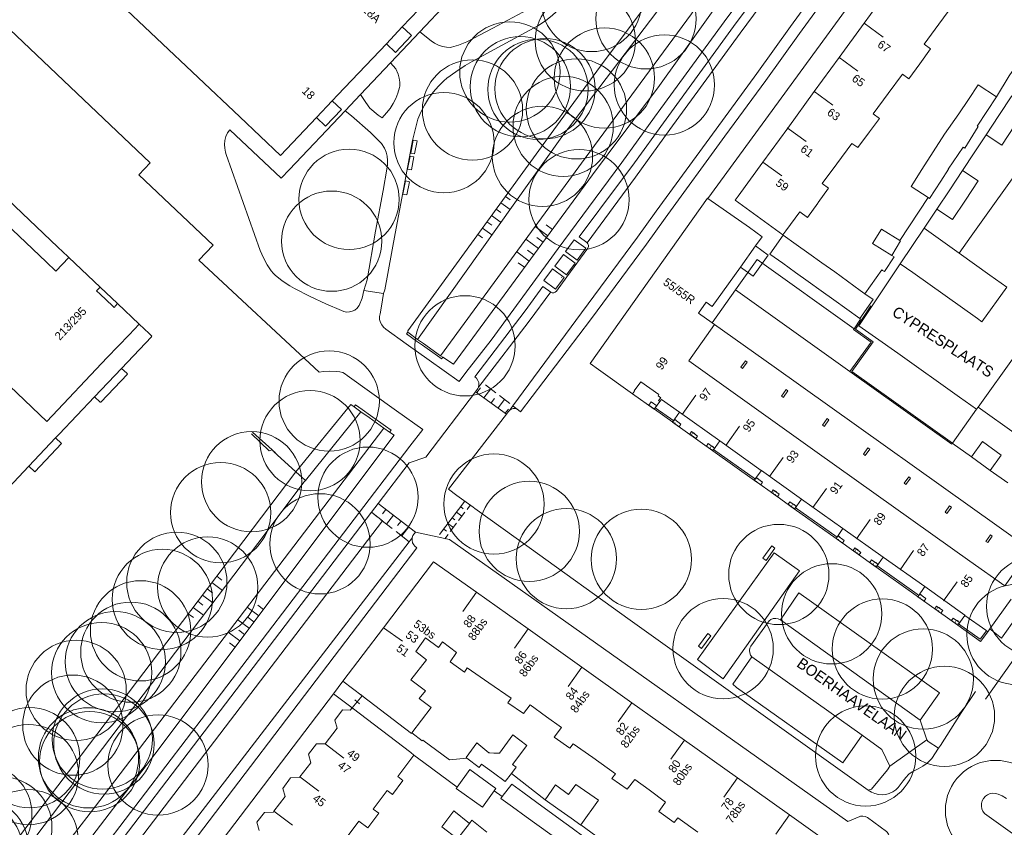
# Model space of a CAD drawing. Header units: metres. Extents: x 134994 to 136506, y 457393 to 459006.
# Tile 8 of 171: x 135169 to 135295, y 457534 to 457637. Entities that reach past the tile are written whole.
import ezdxf
from ezdxf.enums import TextEntityAlignment as Align

# ---------------------------------------------------------------- set-up
doc = ezdxf.new("R2010")
doc.units = ezdxf.units.M
for name, color, linetype, lineweight in [('B-WE-GR-BOOM-S', 250, 'Continuous', 13), ('B-WE-GW_TALUDLIJNEN', 251, 'Continuous', 5), ('B-WE-KG_BEBOUWING', 251, 'Continuous', 20), ('B-WE-KG_BEBOUWING TUSSENMUUR', 251, 'Continuous', 5), ('B-WE-KG_HUISNR', 251, 'Continuous', 5), ('B-WE-KG_ONDERGROND_REST', 251, 'Continuous', 5), ('B-WE-KG_STRAATNAAM', 251, 'Continuous', 5)]:
    doc.layers.add(name, color=color, linetype=linetype, lineweight=lineweight)
doc.styles.add('Styledgn000', font='dgn000.shx')

# ---------------------------------------------------------------- blocks, each defined once
blk = doc.blocks.new('SGR-BOOM_02')
blk.add_circle((0, 0), 6.4)

msp = doc.modelspace()

# ---------------------------------------------------------------- linework, layer by layer
at = {"layer": 'B-WE-GW_TALUDLIJNEN'}
for p, q in [((135230.89, 457614.58), (135231.49, 457614.14)), ((135229.72, 457612.96), (135230.32, 457612.52)), ((135230.3, 457613.77), (135231.49, 457612.9)), ((135229.13, 457612.15), (135230.33, 457611.27)), ((135227.95, 457610.53), (135229.16, 457609.66)), ((135228.54, 457611.34), (135229.14, 457610.91)), ((135236.3, 457609.56), (135234.7, 457610.73)), ((135236.89, 457610.36), (135236.09, 457610.95)), ((135227.36, 457609.72), (135227.97, 457609.29)), ((135235.12, 457607.94), (135233.51, 457609.12)), ((135235.71, 457608.75), (135234.91, 457609.34)), ((135234.53, 457607.14), (135233.72, 457607.73)), ((135233.93, 457606.33), (135232.33, 457607.51)), ((135233.34, 457605.53), (135232.54, 457606.12)), ((135193.44, 457565.29), (135194.76, 457564.28)), ((135194.04, 457566.08), (135194.7, 457565.58)), ((135192.83, 457564.49), (135193.49, 457563.99)), ((135191.62, 457562.9), (135192.29, 457562.4)), ((135192.23, 457563.69), (135193.55, 457562.69)), ((135190.41, 457561.3), (135191.08, 457560.8)), ((135191.02, 457562.1), (135192.34, 457561.1)), ((135199.4, 457561.05), (135197.93, 457562.15)), ((135200, 457561.85), (135199.27, 457562.4)), ((135198.2, 457559.45), (135196.73, 457560.54)), ((135198.8, 457560.25), (135198.07, 457560.8)), ((135197, 457557.85), (135195.52, 457558.95)), ((135197.6, 457558.65), (135196.86, 457559.2)), ((135196.4, 457557.05), (135195.67, 457557.6))]:
    msp.add_line(p, q, dxfattribs=at)
at = {"layer": 'B-WE-GW_TALUDLIJNEN', "flags": 128}
for points in [[(135282.89, 457679.88), (135283.48, 457679.48), (135284.08, 457678.98), (135284.62, 457678.42), (135284.71, 457678.01), (135284.79, 457677.35), (135284.79, 457676.68), (135284.71, 457676.03), (135284.55, 457675.39), (135284.31, 457674.77), (135284, 457674.18), (135280.89, 457670.34), (135275.92, 457663.5), (135266.03, 457650.23), (135261.9, 457644.65), (135250.33, 457628.46), (135245.88, 457622.54), (135242.01, 457617.33), (135224.26, 457593.17), (135222.89, 457594.05)], [(135273.39, 457673.05), (135266.29, 457663.35), (135260.58, 457655.46), (135255.47, 457648.26), (135249.37, 457639.74), (135243.04, 457631.23), (135239.62, 457626.59), (135237.08, 457623.09)], [(135237.08, 457623.09), (135218.42, 457597.43), (135218.42, 457597.24)], [(135204.13, 457579.44), (135211.17, 457588), (135211.57, 457587.71)], [(135216.11, 457584.49), (135216.68, 457584.1), (135186.15, 457543.39), (135164.76, 457515.47), (135159.86, 457509.21), (135155.58, 457503.64), (135135.07, 457478.62), (135121.35, 457461.97)], [(135020.24, 457569.51), (135120.65, 457474.78), (135120.9, 457474.56), (135121.2, 457474.41), (135121.52, 457474.33), (135121.86, 457474.33), (135122.18, 457474.41), (135122.48, 457474.57), (135122.72, 457474.78), (135146.74, 457504.45), (135156.37, 457516.65), (135163.26, 457525.58), (135175.79, 457542.01), (135191.67, 457562.96), (135200.96, 457575.19), (135204.13, 457579.44)]]:
    msp.add_lwpolyline(points, dxfattribs=at)
at = {"layer": 'B-WE-KG_BEBOUWING', "flags": 128}
for points in [[(135177.3, 457643.39), (135176.19, 457642.22), (135179.93, 457638.68), (135181.04, 457639.87), (135196.99, 457624.73), (135202.19, 457619.81), (135206.76, 457624.64), (135208.79, 457626.79), (135209.51, 457627.54), (135215.7, 457634.08), (135217.73, 457636.22), (135221.97, 457640.69), (135224.71, 457643.57), (135226.44, 457645.41), (135225.74, 457646.07), (135210.33, 457660.69), (135202.27, 457668.33), (135201.58, 457668.99), (135200.91, 457668.3), (135181.46, 457647.78), (135177.3, 457643.39), (135181.04, 457639.87)], [(135288.11, 457639.16), (135286.22, 457636.58), (135284.35, 457634.01), (135285.16, 457633.41), (135283.78, 457631.53), (135282.37, 457629.6), (135281.56, 457630.2), (135279.76, 457627.74), (135277.84, 457625.11), (135278.65, 457624.55), (135277.38, 457622.83), (135275.88, 457620.81), (135275.1, 457621.36), (135273.18, 457618.74), (135271.34, 457616.22), (135272.13, 457615.65), (135270.83, 457613.81), (135270.76, 457613.71), (135269.46, 457611.87), (135268.45, 457612.61), (135266.68, 457610.19), (135266.32, 457609.68), (135260.23, 457614.12), (135260.6, 457614.63), (135263.76, 457618.97), (135266.92, 457623.3), (135270.32, 457627.97), (135273.48, 457632.31), (135276.68, 457636.7), (135279.93, 457641.16)], [(135215.7, 457634.08), (135216.87, 457632.96), (135218.92, 457635.11), (135218.78, 457635.24), (135217.73, 457636.22)], [(135206.76, 457624.64), (135207.94, 457623.54), (135209.99, 457625.69), (135208.79, 457626.79)], [(135155.8, 457621.85), (135172.29, 457606.21), (135173.52, 457605.05), (135175.17, 457606.78)], [(135164.86, 457574.66), (135170.05, 457580.15), (135173.47, 457583.76), (135173.92, 457584.24), (135178.44, 457589), (135181.88, 457592.63), (135185.71, 457596.66), (135185.78, 457596.74), (135185.42, 457597.09), (135184.13, 457598.28), (135181.38, 457600.89), (135180.94, 457600.42), (135180.72, 457600.62), (135179.16, 457602.1), (135178.71, 457602.53), (135179.15, 457603.01), (135175.17, 457606.78), (135175.02, 457606.93), (135173.77, 457608.12), (135162.79, 457618.52)], [(135294.88, 457603.01), (135292.73, 457604.53), (135288.8, 457607.32), (135290.36, 457609.52), (135292.27, 457612.19), (135295.58, 457616.83)], [(135297.3, 457569.94), (135265.19, 457592.81), (135257.6, 457598.22), (135257.28, 457598.44), (135255.55, 457599.68), (135256.53, 457601.09), (135257.3, 457600.54), (135258.6, 457602.37), (135260.88, 457605.56), (135262.5, 457604.4), (135264.44, 457607.1), (135262.8, 457608.26), (135260.88, 457605.56)], [(135184.13, 457598.28), (135182.85, 457596.93), (135180.08, 457594), (135172.36, 457585.86), (135163.82, 457593.97)], [(135297.93, 457569.49), (135297.2, 457568.46), (135294.63, 457564.85), (135290.18, 457568.02), (135270.69, 457581.9), (135254.29, 457593.58), (135257.6, 457598.22)], [(135253.13, 457587.02), (135253.12, 457587.02), (135252.23, 457585.76), (135257.36, 457582.11), (135258.26, 457583.37), (135258.27, 457583.37), (135263.55, 457579.6), (135263.56, 457579.59), (135262.66, 457578.34), (135265.4, 457576.38), (135267.8, 457574.67), (135268.69, 457575.94), (135263.56, 457579.59)], [(135279.11, 457568.53), (135279.11, 457568.53), (135273.98, 457572.18), (135273.09, 457570.92), (135278.21, 457567.26), (135279.11, 457568.53), (135284.42, 457564.76)], [(135255.44, 457533.4), (135252.91, 457535.23), (135252.42, 457534.64), (135250.48, 457536.04), (135251.31, 457537.26), (135249.22, 457538.81), (135247.43, 457540.14), (135246.45, 457538.89), (135244.49, 457540.25), (135244.94, 457540.85), (135242.03, 457542.93), (135239.55, 457544.71), (135239.1, 457544.14), (135237.1, 457545.55), (135238.03, 457546.77), (135236.15, 457548.15), (135234.07, 457549.66), (135233.22, 457548.55), (135231.2, 457549.93), (135231.61, 457550.51), (135228.79, 457552.47), (135226.02, 457554.4), (135225.65, 457553.84), (135223.84, 457555.18), (135224.65, 457556.36), (135222.85, 457557.7), (135222.35, 457557.01), (135220.71, 457558.23), (135219.47, 457556.48), (135220.81, 457555.42), (135218.8, 457552.85), (135220.7, 457551.45), (135219.89, 457550.47), (135221.42, 457549.34), (135218.96, 457546.08), (135218.92, 457546.01), (135212.62, 457550.83), (135210.16, 457552.71), (135215.32, 457559.51), (135221.72, 457567.94), (135227.19, 457564.05), (135233.78, 457559.36), (135240.65, 457554.47), (135247.02, 457549.93), (135253.73, 457545.16), (135260.5, 457540.34), (135267.14, 457535.61), (135272.81, 457531.58)], [(135289.54, 457561.09), (135289.54, 457561.1), (135284.42, 457564.76), (135283.52, 457563.48), (135284.98, 457562.45), (135288.65, 457559.84), (135289.54, 457561.09), (135292.21, 457559.2), (135292.3, 457559.13), (135292.47, 457559.01), (135292.73, 457559.38), (135295.43, 457563.17)], [(135210.29, 457532.3), (135212.2, 457534.83), (135213.32, 457533.98), (135214.72, 457535.83), (135214.01, 457536.37), (135215.81, 457538.74), (135216.48, 457538.23), (135217.81, 457539.99), (135217.14, 457540.5), (135219.21, 457543.25), (135219.22, 457543.26), (135218.81, 457543.57), (135211.32, 457549.27), (135211.08, 457548.97), (135210.1, 457549.03), (135209.14, 457547.73), (135209.42, 457546.7), (135207.87, 457544.69), (135207.87, 457544.69), (135206.77, 457544.71), (135205.77, 457543.37), (135206.04, 457542.26), (135204.67, 457540.47), (135204.62, 457540.41), (135203.48, 457540.33), (135202.47, 457538.99), (135202.77, 457537.95), (135201.35, 457536.09), (135201.27, 457535.98), (135200.16, 457535.94), (135199.18, 457534.68), (135199.45, 457533.61)], [(135228.51, 457533.42), (135226.61, 457534.93), (135226.3, 457534.54), (135224.77, 457532.56), (135222.76, 457534.11), (135224.32, 457536.12), (135226.3, 457534.54)]]:
    msp.add_lwpolyline(points, dxfattribs=at)
for points in [[(135286.93, 457622.54), (135284.05, 457618), (135282.68, 457615.84), (135284.86, 457614.43), (135285.02, 457614.32), (135286.45, 457616.52), (135287.45, 457618.06), (135287.42, 457618.08), (135289.33, 457620.86), (135289.51, 457620.74), (135291.24, 457623.49), (135291.12, 457623.57), (135292.34, 457625.44), (135293.57, 457627.3), (135291.23, 457628.84), (135290, 457626.97), (135288.78, 457625.11)], [(135297.52, 457626.09), (135295.89, 457623.61), (135294.26, 457621.14), (135292.26, 457622.46), (135293.89, 457624.93), (135295.52, 457627.41)], [(135285.97, 457612.97), (135287.97, 457611.64), (135289.6, 457614.1), (135291.24, 457616.56), (135289.24, 457617.89), (135287.6, 457615.43)], [(135280.21, 457607.06), (135281.33, 457608.9), (135281.24, 457608.96), (135278.88, 457610.4), (135277.76, 457608.57)], [(135266.36, 457609.64), (135268, 457608.46), (135269.64, 457607.29), (135271.28, 457606.11), (135272.92, 457604.94), (135274.55, 457603.76), (135276.19, 457602.59), (135276.78, 457602.16), (135277.83, 457601.41), (135276.11, 457599.01), (135274.47, 457600.18), (135272.83, 457601.36), (135271.19, 457602.53), (135269.55, 457603.71), (135267.92, 457604.88), (135266.28, 457606.06), (135264.64, 457607.23)], [(135296.03, 457594.41), (135291.23, 457587.67), (135296.11, 457584.19), (135300.58, 457581), (135300.74, 457580.88), (135305.41, 457577.56), (135305.59, 457577.43), (135310.96, 457584.97), (135306.13, 457588.42), (135301.49, 457591.73), (135296.88, 457595.03), (135296.73, 457595.14), (135296.61, 457595.22)], [(135227.85, 457542.08), (135229.37, 457540.98), (135230.88, 457539.87), (135231.65, 457540.89), (135232.26, 457541.71), (135231.8, 457542.07), (135233.61, 457544.49), (135231.85, 457545.85), (135230.15, 457543.51), (135229.42, 457543.52), (135228.91, 457543.53), (135228.79, 457543.53), (135227.24, 457544.8), (135225.88, 457542.93), (135225.96, 457542.87), (135227.54, 457541.69)], [(135224.73, 457539.15), (135224.6, 457538.97), (135227.98, 457536.6), (135229.47, 457538.71), (135229.65, 457538.97), (135226.33, 457541.43)], [(135246.85, 457525.82), (135246.8, 457525.76), (135244.7, 457527.28), (135241.2, 457529.83), (135239.6, 457530.98), (135238.08, 457532.09), (135236.57, 457533.18), (135233.55, 457535.37), (135231.78, 457536.66), (135230.31, 457537.72), (135230.48, 457537.95), (135231.69, 457539.56), (135233.12, 457538.51), (135234.89, 457537.22), (135237.9, 457535.01), (135239.4, 457533.91), (135240.91, 457532.8), (135242.51, 457531.64), (135245.72, 457529.28), (135245.58, 457529.03), (135247.95, 457527.33), (135246.96, 457525.98)], [(135237.57, 457536.39), (135239.27, 457535.19), (135240.52, 457534.31), (135240.53, 457534.34), (135242.76, 457537.48), (135239.87, 457539.52), (135238.93, 457538.24), (135237.29, 457539.45), (135235.95, 457537.53)]]:
    msp.add_lwpolyline(points, close=True, dxfattribs=at)
at = {"layer": 'B-WE-KG_BEBOUWING'}
for points in [[(135262.8, 457608.26), (135263.65, 457609.43), (135262.03, 457610.6), (135256.73, 457614.33), (135256.69, 457614.36), (135241.69, 457593.27), (135242.76, 457592.5), (135247.12, 457589.39), (135247.36, 457589.72), (135247.31, 457589.76), (135248.17, 457590.93), (135250.48, 457589.28), (135250.37, 457589.11), (135250.71, 457588.87), (135250.45, 457588.52), (135250.62, 457588.39), (135250.81, 457588.66), (135253.12, 457587.02), (135253.12, 457587.02), (135258.26, 457583.37)], [(135181.38, 457600.89), (135179.15, 457603.01)], [(135247.12, 457589.39), (135249.89, 457587.42), (135250.62, 457588.39)], [(135266.37, 457588.93), (135266.15, 457589.09), (135266.73, 457589.92), (135266.96, 457589.76), (135266.38, 457588.94)], [(135249.9, 457587.42), (135249.2, 457587.91), (135249.51, 457588.35), (135250.21, 457587.86)], [(135250.02, 457587.59), (135250.22, 457587.85)], [(135271.6, 457585.23), (135272.17, 457586.05), (135271.95, 457586.21), (135271.37, 457585.38), (135271.6, 457585.22)], [(135276.58, 457581.67), (135276.81, 457581.51), (135277.39, 457582.32), (135277.16, 457582.49), (135276.58, 457581.67)], [(135281.79, 457577.96), (135282.02, 457577.8), (135282.61, 457578.62), (135282.38, 457578.78), (135281.8, 457577.97)], [(135268.69, 457575.94), (135273.98, 457572.18)], [(135287.01, 457574.25), (135287.24, 457574.09), (135287.82, 457574.92), (135287.59, 457575.08), (135287.02, 457574.26)]]:
    msp.add_lwpolyline(points, dxfattribs=at)
for points in [[(135261.76, 457593.44), (135261.17, 457592.63), (135260.95, 457592.79), (135261.53, 457593.61)], [(135290.38, 457581.33), (135291.78, 457583.28), (135294.17, 457581.56), (135292.77, 457579.61)], [(135292.8, 457571.36), (135292.22, 457570.54), (135292.45, 457570.38), (135293.03, 457571.2)]]:
    msp.add_lwpolyline(points, close=True, dxfattribs=at)
at = {"layer": 'B-WE-KG_BEBOUWING TUSSENMUUR'}
for p, q in [((135276.69, 457636.7), (135279.12, 457634.93)), ((135273.43, 457632.35), (135275.86, 457630.58)), ((135270.27, 457628.01), (135272.69, 457626.24)), ((135266.86, 457623.34), (135269.29, 457621.58)), ((135263.76, 457618.97), (135266.18, 457617.2)), ((135253.47, 457586.76), (135255.21, 457589.21)), ((135259.02, 457582.79), (135260.77, 457585.24)), ((135264.58, 457578.83), (135266.33, 457581.27)), ((135270.14, 457574.85), (135271.89, 457577.3)), ((135275.7, 457570.88), (135277.44, 457573.33)), ((135281.26, 457566.91), (135283, 457569.36)), ((135286.81, 457562.94), (135288.56, 457565.39)), ((135227.19, 457564.05), (135225.45, 457561.6)), ((135215.32, 457559.51), (135217.77, 457557.78)), ((135233.78, 457559.36), (135232.04, 457556.92)), ((135240.65, 457554.47), (135238.91, 457552.03)), ((135247.02, 457549.93), (135245.29, 457547.49)), ((135253.73, 457545.16), (135251.99, 457542.72)), ((135207.87, 457544.69), (135210.26, 457542.88)), ((135204.67, 457540.47), (135207.06, 457538.66)), ((135260.5, 457540.34), (135258.77, 457537.9)), ((135201.35, 457536.09), (135203.72, 457534.29)), ((135267.14, 457535.61), (135265.4, 457533.17))]:
    msp.add_line(p, q, dxfattribs=at)
at = {"layer": 'B-WE-KG_ONDERGROND_REST'}
for p, q in [((135210.43, 457625.53), (135212.41, 457627.59)), ((135219.69, 457596.33), (135238.11, 457622.19)), ((135195.27, 457619.94), (135199.57, 457607.68)), ((135289.24, 457617.89), (135290.73, 457620.16)), ((135281.24, 457608.96), (135284.86, 457614.43)), ((135284.33, 457610.53), (135285.97, 457612.97)), ((135266.32, 457609.68), (135266.36, 457609.64)), ((135238.74, 457604.33), (135241.42, 457607.99)), ((135238.74, 457604.33), (135237.4, 457602.5)), ((135236.7, 457602.37), (135235.68, 457603.09)), ((135212.84, 457602.58), (135215.35, 457602.18)), ((135260.27, 457602.64), (135257.28, 457598.44)), ((135276.11, 457599.01), (135276.23, 457598.92)), ((135218.27, 457597.03), (135218.42, 457597.24)), ((135219.55, 457596.12), (135218.27, 457597.03)), ((135218.42, 457597.24), (135219.69, 457596.33)), ((135220.3, 457595.58), (135219.55, 457596.12)), ((135219.69, 457596.33), (135220.45, 457595.79)), ((135220.3, 457595.58), (135222.5, 457594.02)), ((135220.45, 457595.79), (135222.61, 457594.25)), ((135222.61, 457594.25), (135222.89, 457594.05)), ((135225.86, 457592.09), (135224.98, 457590.94)), ((135227.24, 457589.54), (135227.72, 457590.16)), ((135228.34, 457590.51), (135229.67, 457589.49)), ((135227.09, 457589.65), (135231.04, 457586.8)), ((135228.15, 457588.88), (135229.01, 457590)), ((135230.12, 457589.15), (135231.45, 457588.13)), ((135211.57, 457587.71), (135212.44, 457587.09)), ((135229.06, 457588.23), (135229.5, 457588.8)), ((135229.97, 457587.57), (135230.79, 457588.64)), ((135231.9, 457587.79), (135232.57, 457587.28)), ((135291.23, 457587.67), (135291.03, 457587.4)), ((135205.36, 457578.32), (135212.44, 457587.09)), ((135212.44, 457587.09), (135213.49, 457586.35)), ((135213.68, 457586.6), (135212.6, 457587.36)), ((135213.68, 457586.6), (135215.58, 457585.25)), ((135230.88, 457586.91), (135231.28, 457587.44)), ((135250.02, 457587.59), (135252.39, 457585.92)), ((135213.49, 457586.35), (135215.39, 457585)), ((135252.27, 457585.75), (135253.07, 457585.18)), ((135252.39, 457585.92), (135252.5, 457586.08)), ((135252.5, 457586.08), (135253.3, 457585.51)), ((135253.07, 457585.18), (135253.3, 457585.51)), ((135198.5, 457584.26), (135200.75, 457582.09)), ((135198.63, 457584.48), (135201.12, 457582.21)), ((135215.39, 457585), (135216.11, 457584.49)), ((135218.69, 457582.68), (135220.34, 457584.84)), ((135254.42, 457584.22), (135254.65, 457584.55)), ((135254.42, 457584.22), (135255.2, 457583.66)), ((135254.65, 457584.55), (135255.43, 457583.99)), ((135256.55, 457582.7), (135257.35, 457582.12)), ((135256.79, 457583.03), (135257.58, 457582.46)), ((135287.86, 457582.97), (135287.93, 457583.08)), ((135200.75, 457582.09), (135201.12, 457582.21)), ((135201.12, 457582.21), (135201.75, 457581.61)), ((135201.31, 457582.09), (135201.24, 457582.03)), ((135201.59, 457581.76), (135201.27, 457582.06)), ((135201.49, 457581.97), (135201.37, 457581.85)), ((135201.62, 457581.79), (135201.56, 457581.73)), ((135204.13, 457579.44), (135201.75, 457581.61)), ((135257.35, 457582.12), (135262.69, 457578.32)), ((135257.47, 457582.29), (135262.81, 457578.49)), ((135204.13, 457579.44), (135205.36, 457578.32)), ((135295, 457578), (135292.77, 457579.61)), ((135262.69, 457578.32), (135263.49, 457577.75)), ((135262.81, 457578.49), (135262.92, 457578.65)), ((135262.92, 457578.65), (135263.72, 457578.08)), ((135263.49, 457577.75), (135263.72, 457578.08)), ((135264.84, 457576.79), (135265.07, 457577.12)), ((135264.84, 457576.79), (135265.62, 457576.23)), ((135265.07, 457577.12), (135265.85, 457576.56)), ((135214.65, 457575.39), (135213.78, 457574.25)), ((135219.41, 457571.73), (135214.65, 457575.39)), ((135225.7, 457575.69), (135222.48, 457571.41)), ((135226.4, 457575.17), (135226, 457574.63)), ((135266.97, 457575.27), (135267.76, 457574.69)), ((135267.21, 457575.6), (135268, 457575.03)), ((135214.51, 457573.69), (135213.78, 457574.25)), ((135215.63, 457574.63), (135215.19, 457574.06)), ((135216.61, 457573.88), (135215.72, 457572.75)), ((135224.63, 457574.26), (135225.32, 457573.74)), ((135225.73, 457574.27), (135224.92, 457573.2)), ((135225.17, 457574.98), (135225.51, 457574.71)), ((135267.76, 457574.69), (135273.11, 457570.9)), ((135267.89, 457574.86), (135273.23, 457571.07)), ((135216.44, 457572.18), (135214.99, 457573.31)), ((135217.58, 457573.14), (135217.12, 457572.56)), ((135223.55, 457572.84), (135224.25, 457572.31)), ((135224.65, 457572.85), (135223.85, 457571.78)), ((135224.09, 457573.55), (135224.44, 457573.29)), ((135218.6, 457570.5), (135216.93, 457571.8)), ((135218.55, 457572.39), (135217.65, 457571.24)), ((135223.77, 457570.78), (135219.41, 457571.73)), ((135223.02, 457572.12), (135223.36, 457571.86)), ((135223.58, 457571.42), (135223.17, 457570.88)), ((135273.11, 457570.9), (135273.91, 457570.33)), ((135273.23, 457571.07), (135273.34, 457571.23)), ((135273.34, 457571.23), (135274.14, 457570.66)), ((135273.91, 457570.33), (135274.14, 457570.66)), ((135275.26, 457569.37), (135275.49, 457569.7)), ((135275.26, 457569.37), (135276.04, 457568.82)), ((135275.49, 457569.7), (135276.27, 457569.14)), ((135277.4, 457567.85), (135278.19, 457567.27)), ((135277.63, 457568.18), (135278.43, 457567.61)), ((135278.19, 457567.27), (135283.33, 457563.62)), ((135278.31, 457567.45), (135283.45, 457563.8)), ((135283.45, 457563.8), (135283.67, 457563.64)), ((135283.67, 457563.64), (135283.77, 457563.8)), ((135283.77, 457563.8), (135284.57, 457563.23)), ((135283.33, 457563.62), (135283.54, 457563.47)), ((135283.54, 457563.47), (135284.34, 457562.9)), ((135284.34, 457562.9), (135284.57, 457563.23)), ((135285.69, 457561.94), (135285.93, 457562.27)), ((135285.69, 457561.94), (135286.47, 457561.39)), ((135285.93, 457562.27), (135286.71, 457561.71)), ((135265.99, 457560.54), (135283.85, 457547.73)), ((135287.83, 457560.42), (135288.62, 457559.84)), ((135288.06, 457560.75), (135288.86, 457560.18)), ((135292.47, 457559.01), (135291.54, 457557.76)), ((135262.34, 457555.78), (135276.43, 457545.81)), ((135210.16, 457552.71), (135208.93, 457551.08)), ((135290.89, 457551.39), (135289.07, 457548.65)), ((135211.32, 457549.27), (135212.62, 457550.83)), ((135211.32, 457549.27), (135212.62, 457550.83)), ((135212.28, 457549.79), (135211.66, 457550.31)), ((135212.77, 457550.7), (135212.46, 457550.96)), ((135211.47, 457549.14), (135211.16, 457549.4)), ((135289.07, 457548.65), (135286.43, 457544.49)), ((135279.94, 457541.82), (135284.68, 457545.19)), ((135286.43, 457544.49), (135286.19, 457544.14)), ((135231.65, 457540.89), (135235.95, 457537.53)), ((135281.03, 457539.12), (135281.65, 457539.98)), ((135230.48, 457537.95), (135229.47, 457538.71))]:
    msp.add_line(p, q, dxfattribs=at)
at = {"layer": 'B-WE-KG_ONDERGROND_REST', "flags": 128}
for points in [[(135225.86, 457592.09), (135229.09, 457596.23), (135237.63, 457607.93), (135241.48, 457613.18), (135245.73, 457618.92), (135249.92, 457624.71), (135250.74, 457625.81), (135259.28, 457637.53), (135261.86, 457641), (135264.42, 457644.49), (135267.97, 457649.19), (135273.53, 457656.65), (135279.03, 457664.16), (135281.9, 457668.11), (135282.26, 457668.53), (135282.64, 457668.94), (135289.86, 457677.19), (135297.62, 457686.16), (135307.86, 457697.89), (135319.28, 457711.14), (135323.76, 457716.13)], [(135325.39, 457714.7), (135312.35, 457699.59), (135298.43, 457683.64), (135284.05, 457667.04), (135283.06, 457665.93), (135276.71, 457657.24), (135270.86, 457649.1), (135263.42, 457638.89), (135260.84, 457635.41), (135251.89, 457623.11), (135247.5, 457617.05), (135241.31, 457608.66)], [(135231.82, 457587.84), (135240.61, 457599.74), (135247.76, 457609.38), (135250.14, 457612.71), (135257.78, 457623.18), (135262.98, 457630.28), (135267.29, 457636.27), (135273.15, 457644.37), (135275.51, 457647.53), (135286.07, 457661.99), (135287.34, 457663.63), (135288.68, 457665.23), (135289.33, 457665.97), (135302.48, 457681.09), (135316.34, 457696.92), (135323.75, 457705.45), (135329.02, 457711.55)], [(135256.73, 457614.33), (135290.61, 457660.72), (135292.41, 457662.84), (135334.04, 457710.71), (135336.33, 457708.75)], [(135238.11, 457622.19), (135255.06, 457644.56), (135260.19, 457651.76), (135263.26, 457655.89), (135265.35, 457658.88), (135271.67, 457667.46), (135279.4, 457678.08), (135279.53, 457678.21)], [(135222.61, 457594.25), (135241.08, 457619.45), (135254.65, 457637.9), (135257.85, 457642.55), (135259.66, 457644.99), (135261.41, 457647.43), (135263.8, 457650.71), (135265.62, 457653.46), (135273.84, 457664.73), (135281.81, 457675.7), (135281.92, 457676.08), (135281.95, 457676.47), (135281.9, 457676.86), (135281.77, 457677.24), (135281.57, 457677.58), (135281.46, 457677.71), (135281.2, 457677.92)], [(135276.58, 457659.08), (135276.22, 457658.58), (135270.37, 457650.44), (135262.93, 457640.23), (135260.35, 457636.75), (135251.4, 457624.45), (135247.01, 457618.39), (135245.47, 457616.31)], [(135232.82, 457587.09), (135241.74, 457598.84), (135248.89, 457608.49), (135251.27, 457611.81), (135258.91, 457622.28), (135264.11, 457629.38), (135268.42, 457635.38), (135274.29, 457643.48), (135276.64, 457646.64), (135282.48, 457654.63)], [(135161.64, 457641.6), (135185.53, 457618.88), (135184.09, 457617.32), (135193.59, 457608.37), (135191.75, 457606.45), (135207.11, 457592.13)], [(135219.98, 457635.58), (135223.52, 457639.36), (135223.94, 457639.79)], [(135223.99, 457633.62), (135224.9, 457633.91), (135225.95, 457634.31), (135229.29, 457636.05), (135233.1, 457638.12), (135235.26, 457639.66)], [(135235.03, 457636.37), (135235.99, 457637.01), (135236.9, 457637.71), (135237.77, 457638.48), (135238.57, 457639.3), (135238.64, 457639.38)], [(135216.24, 457631.64), (135219.98, 457635.58)], [(135219.98, 457635.58), (135221.41, 457634.45)], [(135226.64, 457631.81), (135230.46, 457633.88), (135235.03, 457636.37)], [(135221.41, 457634.45), (135221.85, 457634.14), (135222.33, 457633.89), (135222.84, 457633.72), (135223.37, 457633.63), (135223.91, 457633.61), (135223.99, 457633.62)], [(135216.24, 457631.64), (135212.41, 457627.59)], [(135216.89, 457630.86), (135216.24, 457631.64)], [(135223.4, 457629.66), (135224.56, 457630.51), (135225.76, 457631.29), (135226.64, 457631.81)], [(135297.14, 457632.77), (135295.18, 457629.99), (135293.57, 457627.3)], [(135217.4, 457628.64), (135217.42, 457629.16), (135217.35, 457629.67), (135217.21, 457630.17), (135216.89, 457630.86)], [(135219.7, 457624.44), (135220.09, 457625.36), (135220.55, 457626.24), (135221.08, 457627.09), (135221.67, 457627.89), (135222.33, 457628.65), (135223.04, 457629.34), (135223.4, 457629.66)], [(135215.7, 457625.26), (135216.17, 457625.82), (135216.57, 457626.43), (135216.91, 457627.08), (135217.18, 457627.76), (135217.37, 457628.47), (135217.4, 457628.64)], [(135212.41, 457627.59), (135213.08, 457626.59), (135213.6, 457625.86), (135214.65, 457624.97), (135215.15, 457624.63), (135215.7, 457625.26)], [(135210.43, 457625.53), (135203.33, 457618.04)], [(135215.07, 457621.36), (135213.65, 457622.73), (135211.25, 457624.88), (135210.43, 457625.53)], [(135215.35, 457602.18), (135215.51, 457602.67), (135216.84, 457609.86), (135217.8, 457615.04), (135219.02, 457621.73), (135219.7, 457624.44)], [(135195.7, 457623.1), (135195.43, 457622.68), (135195.22, 457622.22), (135195.09, 457621.73), (135195.03, 457621.23), (135195.06, 457620.73), (135195.16, 457620.23), (135195.27, 457619.94)], [(135203.33, 457618.04), (135202.27, 457616.92), (135195.7, 457623.1)], [(135219.12, 457621.78), (135218.8, 457620.11), (135219.3, 457620.02), (135219.61, 457621.69), (135219.12, 457621.78)], [(135290.73, 457620.16), (135292.26, 457622.46)], [(135215.75, 457618.07), (135215.85, 457618.61), (135215.86, 457619.17), (135215.8, 457619.72), (135215.65, 457620.25), (135215.44, 457620.76), (135215.07, 457621.36)], [(135218.72, 457619.72), (135218.4, 457618.06), (135218.89, 457617.97), (135219.21, 457619.63), (135218.72, 457619.72)], [(135212.84, 457602.58), (135213.25, 457603.92), (135214.29, 457610.14), (135215.27, 457615.32), (135215.75, 457618.07)], [(135218.14, 457616.56), (135217.8, 457614.88), (135218.29, 457614.78), (135218.63, 457616.46), (135218.14, 457616.56)], [(135241.28, 457608.69), (135240.29, 457609.42), (135245.47, 457616.31)], [(135284.33, 457610.53), (135281.29, 457605.96)], [(135288.8, 457607.32), (135284.33, 457610.53)], [(135241.14, 457607.96), (135240.05, 457606.46), (135238.56, 457607.55), (135239.66, 457609.05), (135241.14, 457607.96)], [(135241.31, 457608.66), (135241.28, 457608.69)], [(135241.42, 457607.99), (135241.5, 457608.17), (135241.5, 457608.37), (135241.42, 457608.55), (135241.31, 457608.66)], [(135199.57, 457607.68), (135200, 457606.75), (135200.5, 457605.84), (135201.01, 457605.07)], [(135238.29, 457607.18), (135239.78, 457606.08), (135238.67, 457604.59), (135237.18, 457605.69), (135238.29, 457607.18)], [(135275.4, 457597.69), (135263.04, 457606.52), (135260.27, 457602.64)], [(135280.21, 457607.06), (135280.5, 457606.88), (135279.26, 457605), (135279.02, 457605.14)], [(135236.91, 457605.32), (135238.4, 457604.22), (135237.29, 457602.72), (135235.8, 457603.83), (135236.91, 457605.32)], [(135281.29, 457605.96), (135278.31, 457601.5)], [(135281.29, 457605.96), (135282.9, 457604.85), (135291.15, 457598.98), (135291.72, 457598.58), (135294.88, 457603.01)], [(135201.01, 457605.07), (135201.27, 457604.72), (135201.49, 457604.51)], [(135201.49, 457604.51), (135202.41, 457603.82), (135203.36, 457603.18), (135203.98, 457602.82)], [(135238.03, 457604.21), (135238.06, 457604.19)], [(135276.78, 457602.16), (135278.95, 457605.19), (135279.02, 457605.14)], [(135203.98, 457602.82), (135205.95, 457601.81), (135207.95, 457600.87), (135209.98, 457600.01), (135210.27, 457599.89)], [(135233.43, 457599.98), (135235.68, 457603.09)], [(135212.21, 457600.65), (135212.6, 457601.59), (135212.84, 457602.58)], [(135214.89, 457599.6), (135215.06, 457600.58), (135215.35, 457602.18)], [(135236.68, 457602.38), (135233.92, 457598.64), (135227.93, 457590.82)], [(135237.4, 457602.5), (135237.26, 457602.36), (135237.08, 457602.28), (135236.88, 457602.29), (135236.7, 457602.37)], [(135260.27, 457602.64), (135274.87, 457592.21)], [(135278.31, 457601.5), (135276.02, 457598.08)], [(135210.27, 457599.89), (135210.62, 457599.82), (135210.99, 457599.83), (135211.34, 457599.92), (135211.67, 457600.08), (135211.95, 457600.31), (135212.18, 457600.6), (135212.21, 457600.65)], [(135277.55, 457600.6), (135275.56, 457597.63), (135277.81, 457596.02), (135275.11, 457592.25), (135287.95, 457583.1)], [(135215.64, 457597.64), (135215.35, 457597.88), (135215.11, 457598.17), (135214.94, 457598.5), (135214.84, 457598.87), (135214.83, 457599.24), (135214.89, 457599.6)], [(135233.43, 457599.98), (135226.97, 457591.55), (135227.22, 457591.36), (135227.39, 457591.1), (135227.49, 457590.81), (135227.52, 457590.51), (135227.46, 457590.21)], [(135275.4, 457597.69), (135275.33, 457597.59), (135277.58, 457595.98), (135274.87, 457592.21)], [(135276.23, 457598.92), (135275.4, 457597.69)], [(135276.02, 457598.08), (135278.14, 457596.57), (135280.97, 457594.55), (135288.86, 457588.95), (135291.03, 457587.4)], [(135224.98, 457590.94), (135221.14, 457593.69), (135218.22, 457595.78), (135215.64, 457597.64)], [(135222.5, 457594.02), (135222.73, 457593.84), (135222.89, 457594.05)], [(135181.88, 457592.63), (135182.56, 457592.03), (135182.66, 457591.89), (135179.24, 457588.3), (135179.15, 457588.33), (135178.44, 457589)], [(135207.11, 457592.13), (135207.69, 457592.22), (135208.49, 457592.28), (135209.3, 457592.25), (135209.76, 457592.2)], [(135209.76, 457592.2), (135210.14, 457592.08), (135210.48, 457591.9), (135210.7, 457591.72)], [(135210.7, 457591.72), (135216.99, 457587.22), (135220.34, 457584.84)], [(135274.87, 457592.21), (135287.86, 457582.97)], [(135227.46, 457590.21), (135227.39, 457590.04), (135227.09, 457589.65)], [(135227.93, 457590.82), (135227.46, 457590.21)], [(135214.65, 457575.39), (135218.6, 457580.57), (135220.72, 457581.29), (135227.09, 457589.65)], [(135212.6, 457587.36), (135211.75, 457587.96), (135211.57, 457587.71)], [(135231.4, 457587.27), (135231.82, 457587.84)], [(135226.76, 457574.89), (135224.69, 457576.38), (135223.62, 457577.19), (135231.04, 457586.8)], [(135231.04, 457586.8), (135231.23, 457587.07), (135231.4, 457587.27)], [(135231.4, 457587.27), (135231.61, 457587.42), (135231.87, 457587.49), (135232.13, 457587.49), (135232.38, 457587.41), (135232.57, 457587.28), (135232.82, 457587.09)], [(135250.02, 457587.59), (135249.9, 457587.42), (135252.27, 457585.75)], [(135287.95, 457583.1), (135291.03, 457587.4)], [(135000, 457585.94), (135119.78, 457473.08), (135119.92, 457472.97), (135120.29, 457472.73), (135120.7, 457472.56), (135121.13, 457472.47), (135121.57, 457472.45), (135122, 457472.52), (135122.42, 457472.66), (135122.8, 457472.88), (135123.14, 457473.16), (135150.56, 457506.36), (135167.9, 457528.83), (135200.35, 457571.66), (135205.17, 457578.09), (135205.36, 457578.32)], [(135215.58, 457585.25), (135216.29, 457584.74), (135216.11, 457584.49)], [(135000, 457581.11), (135117.75, 457469.4), (135118.26, 457469.05), (135118.87, 457468.73), (135119.51, 457468.48), (135120.18, 457468.3), (135120.87, 457468.2), (135121.57, 457468.18), (135122.26, 457468.24), (135122.93, 457468.38), (135123.59, 457468.6), (135124.22, 457468.89), (135124.82, 457469.25), (135125.36, 457469.68), (135125.86, 457470.17), (135153.79, 457504.42), (135161.8, 457514.81), (135168.44, 457523.57), (135177.88, 457535.84), (135215.39, 457585)], [(135255.43, 457583.99), (135255.2, 457583.66)], [(135218.69, 457582.68), (135179.76, 457531.61), (135176.75, 457527.78), (135166.72, 457514.78), (135149.45, 457492.81), (135123.94, 457462.31), (135121.9, 457461.45)], [(135174.25, 457583.02), (135170.82, 457579.42), (135170.05, 457580.15)], [(135173.47, 457583.76), (135174.25, 457583.02)], [(135256.79, 457583.03), (135256.55, 457582.7)], [(135287.93, 457583.08), (135287.95, 457583.1)], [(135290.38, 457581.33), (135287.93, 457583.08)], [(135257.58, 457582.46), (135257.47, 457582.29)], [(135265.85, 457576.56), (135265.62, 457576.23)], [(135267.21, 457575.6), (135266.97, 457575.27)], [(135213.78, 457574.25), (135180.72, 457530.88), (135178.92, 457528.44), (135174.39, 457522.56)], [(135215.19, 457573.16), (135213.78, 457574.25)], [(135226.97, 457574.74), (135226.76, 457574.89)], [(135277.21, 457538.79), (135246.83, 457560.5), (135233.91, 457569.76), (135226.97, 457574.74)], [(135268, 457575.03), (135267.89, 457574.86)], [(135128.27, 457462.7), (135152.22, 457491.34), (135170.3, 457514.34), (135180.35, 457527.37), (135182.15, 457529.81), (135215.19, 457573.16)], [(135219.41, 457571.73), (135219.07, 457571.3), (135218.98, 457571)], [(135132.9, 457459.15), (135218.59, 457570.48)], [(135218.59, 457570.48), (135218.98, 457571)], [(135218.98, 457571), (135218.98, 457570.68), (135219.05, 457570.37), (135219.2, 457570.09), (135219.34, 457569.92), (135219.58, 457569.73)], [(135274.6, 457534.76), (135230.75, 457565.86), (135223.77, 457570.78)], [(135180.21, 457517.98), (135219.58, 457569.73)], [(135255.41, 457555.47), (135258.69, 457553.01), (135268.42, 457566.79), (135265.21, 457569.08), (135255.41, 457555.47)], [(135263.75, 457568.4), (135264.9, 457569.98), (135265.3, 457569.69), (135264.16, 457568.1), (135263.75, 457568.4)], [(135276.27, 457569.14), (135276.04, 457568.82)], [(135277.63, 457568.18), (135277.4, 457567.85)], [(135278.43, 457567.61), (135278.31, 457567.45)], [(135292.73, 457559.38), (135294.2, 457558.19), (135300.2, 457566.61), (135301.58, 457565.02), (135302.23, 457564.55)], [(135283.85, 457547.73), (135286.31, 457551.2), (135268.34, 457563.97), (135265.99, 457560.54)], [(135302.23, 457564.55), (135301.71, 457563.84), (135292.19, 457550.39)], [(135286.71, 457561.71), (135286.47, 457561.39)], [(135265.99, 457560.54), (135265.7, 457560.67), (135265.4, 457560.71), (135265.08, 457560.68), (135264.79, 457560.57), (135264.55, 457560.41), (135262.23, 457557.18), (135262.11, 457556.9), (135262.05, 457556.59), (135262.08, 457556.29), (135262.19, 457556), (135262.34, 457555.78)], [(135288.06, 457560.75), (135287.83, 457560.42)], [(135288.86, 457560.18), (135288.74, 457560.02)], [(135291.5, 457558.05), (135288.74, 457560.02)], [(135255.53, 457557.18), (135256.71, 457558.78), (135257.12, 457558.48), (135255.93, 457556.88), (135255.53, 457557.18)], [(135291.54, 457557.76), (135288.62, 457559.84)], [(135292.3, 457559.13), (135291.5, 457558.05)], [(135262.34, 457555.78), (135259.9, 457552.33), (135260.38, 457551.89), (135273.95, 457542.25), (135276.43, 457545.81)], [(135208.93, 457551.08), (135135.38, 457454.44), (135137.86, 457452.67)], [(135211.32, 457549.27), (135208.93, 457551.08)], [(135284.68, 457545.19), (135283.87, 457547.57), (135283.85, 457547.73)], [(135218.96, 457546.08), (135220.27, 457545.08), (135220.33, 457545.16), (135223.74, 457542.64), (135225.96, 457542.87)], [(135276.43, 457545.81), (135278.94, 457543.95), (135279.94, 457541.82)], [(135286.19, 457544.14), (135284.84, 457544.99), (135284.68, 457545.19)], [(135286.19, 457544.14), (135285.3, 457542.82), (135285.19, 457542.7), (135284.71, 457542.23), (135284.17, 457541.82), (135283.59, 457541.48), (135283.31, 457541.37), (135282.83, 457541.12), (135282.38, 457540.8), (135281.99, 457540.41), (135281.65, 457539.98)], [(135219.21, 457543.25), (135218.81, 457543.57)], [(135224.73, 457539.15), (135220.46, 457542.29), (135219.21, 457543.25)], [(135279.94, 457541.82), (135279.68, 457541.39), (135277.61, 457538.91), (135277.21, 457538.79)], [(135277.21, 457538.79), (135277.61, 457538.53), (135278.04, 457538.34), (135278.5, 457538.22), (135278.97, 457538.18), (135279.44, 457538.23), (135279.89, 457538.35), (135280.32, 457538.55), (135280.71, 457538.81), (135281.03, 457539.12)], [(135299.67, 457530.37), (135292.05, 457535.8), (135291.84, 457536.08), (135291.7, 457536.4), (135291.64, 457536.74), (135291.66, 457537.09), (135291.75, 457537.43), (135291.92, 457537.73), (135292.15, 457537.99), (135292.44, 457538.2), (135292.77, 457538.33), (135293.11, 457538.38), (135293.46, 457538.35), (135293.8, 457538.25), (135294.3, 457538.05), (135294.84, 457537.7)], [(135274.6, 457534.76), (135276.11, 457535.42), (135276.23, 457535.45), (135276.53, 457535.47), (135276.82, 457535.41), (135277.09, 457535.27), (135279.52, 457533.48), (135279.62, 457533.4), (135279.8, 457533.17), (135279.91, 457532.91), (135279.94, 457532.63), (135279.93, 457532.59), (135279.87, 457532.32), (135279.74, 457532.07), (135277.99, 457529.57), (135277.86, 457529.41)], [(135240.53, 457534.34), (135246.28, 457530.14)]]:
    msp.add_lwpolyline(points, dxfattribs=at)

# ---------------------------------------------------------------- block references
at = {"layer": 'B-WE-GR-BOOM-S'}
for p in [(135241.91, 457639.47), (135248.84, 457637.26), (135241.09, 457634.45), (135231.46, 457630.48), (135243.53, 457629.69), (135232.79, 457628.6), (135235.04, 457628.26), (135235.95, 457628.35), (135251.19, 457628.82), (135226.69, 457625.62), (135239.96, 457625.76), (135238.26, 457623.52), (135223.04, 457621.44), (135235.62, 457619.69), (135210.94, 457614.22), (135240.29, 457614.17), (135208.72, 457608.87), (135225.74, 457595.51), (135208.4, 457588.45), (135205.96, 457583.39), (135198.49, 457578.15), (135213.34, 457576.18), (135229.43, 457575.31), (135194.54, 457574.21), (135233.93, 457571.81), (135207.23, 457570.23), (135238.66, 457568.34), (135248.23, 457568.25), (135265.79, 457566.31), (135188.95, 457565.31), (135192.88, 457564.71), (135187.11, 457563.13), (135272.53, 457561.29), (135298.71, 457562.24), (135184.32, 457559.12), (135296.19, 457558.65), (135183.08, 457556.39), (135258.68, 457556.85), (135279.01, 457556.79), (135181.11, 457555.17), (135179.35, 457553.78), (135284.22, 457552.97), (135176.1, 457551.52), (135286.93, 457548.19), (135175.68, 457547.07), (135179.43, 457545.3), (135179.64, 457544.68), (135170.18, 457542.92), (135177.68, 457542.9), (135177.84, 457542.41), (135276.87, 457543.15), (135186.55, 457541.98), (135170.02, 457540.77), (135293.45, 457536.18), (135164.06, 457535.7), (135166.61, 457534.06), (135169.94, 457532.44), (135162.89, 457531.04), (135163.6, 457531.46)]:
    msp.add_blockref('SGR-BOOM_02', p, dxfattribs=at)

# ---------------------------------------------------------------- texts
at = {"layer": 'B-WE-KG_BEBOUWING', "style": 'Styledgn000'}
for rotation, p in [(323.3512, (135252.53, 457585.88)), (324.9471, (135254.89, 457584.2)), (322.6337, (135257.24, 457582.52)), (323.3512, (135262.95, 457578.45)), (324.9471, (135265.31, 457576.77)), (322.6337, (135267.65, 457575.09)), (323.3512, (135273.37, 457571.03)), (324.9471, (135275.73, 457569.35)), (322.6337, (135278.08, 457567.68)), (323.3512, (135283.8, 457563.6)), (324.9471, (135286.16, 457561.92)), (322.6337, (135288.51, 457560.25))]:
    msp.add_text('C', height=0.5, rotation=rotation, dxfattribs=at).set_placement(p, align=Align.MIDDLE_CENTER)
at = {"layer": 'B-WE-KG_HUISNR', "style": 'Styledgn000'}
for s, rotation, p in [('18A', 316.4595, (135214.72, 457637.02)), ('18', 316.4595, (135206.33, 457627.24)), ('88', 54.5706, (135226.77, 457560.99)), ('88bs', 54.5706, (135228.23, 457560.58)), ('86', 54.5706, (135233.29, 457556.36)), ('86bs', 54.5706, (135234.74, 457555.93))]:
    msp.add_text(s, height=1.054, rotation=rotation, dxfattribs=at).set_placement(p, align=Align.MIDDLE_RIGHT)
for s, rotation, p in [('67', 323.9125, (135278.59, 457634.2)), ('65', 323.9125, (135275.33, 457629.85)), ('63', 323.9125, (135272.16, 457625.52)), ('61', 323.9125, (135268.76, 457620.85)), ('59', 323.9125, (135265.6, 457616.51)), ('55/55R', 324.4482, (135251.23, 457603.83)), ('213/295', 46.7045, (135173.64, 457596.5)), ('99', 54.46, (135250.41, 457592.64)), ('97', 54.46, (135255.97, 457588.67)), ('95', 54.46, (135261.52, 457584.7)), ('93', 54.46, (135267.08, 457580.73)), ('91', 54.46, (135272.64, 457576.76)), ('89', 54.46, (135278.2, 457572.79)), ('87', 54.46, (135283.76, 457568.82)), ('85', 54.46, (135289.31, 457564.85)), ('53bs', 324.7846, (135219.36, 457560.18)), ('53', 324.7846, (135218.35, 457558.8))]:
    msp.add_text(s, height=1.054, rotation=rotation, dxfattribs=at).set_placement(p, align=Align.MIDDLE_LEFT)
at = {"layer": 'B-WE-KG_HUISNR', "linetype": 'Continuous', "style": 'Styledgn000'}
for s, rotation, p in [('51', 324.7846, (135217.17, 457557.08)), ('49', 322.7365, (135210.88, 457543.7)), ('47', 322.7435, (135209.71, 457542.16)), ('45', 322.7435, (135206.51, 457537.94))]:
    msp.add_text(s, height=1.054, rotation=rotation, dxfattribs=at).set_placement(p, align=Align.MIDDLE_LEFT)
for s, p in [('84', (135239.83, 457551.76)), ('84bs', (135241.28, 457551.33)), ('82', (135246.24, 457547.26)), ('82bs', (135247.7, 457546.85)), ('80', (135252.93, 457542.48)), ('80bs', (135254.37, 457542.05)), ('78', (135259.69, 457537.63)), ('78bs', (135261.14, 457537.22))]:
    msp.add_text(s, height=1.054, rotation=54.5706, dxfattribs=at).set_placement(p, align=Align.MIDDLE_RIGHT)
at = {"layer": 'B-WE-KG_STRAATNAAM', "style": 'Styledgn000'}
for s, rotation, p in [('CYPRESPLAATS', 327.051, (135286.36, 457595.43)), ('BOERHAAVELAAN', 324.6397, (135274.7, 457549.86))]:
    msp.add_text(s, height=1.4, rotation=rotation, dxfattribs=at).set_placement(p, align=Align.CENTER)

doc.saveas('drawing.dxf')
